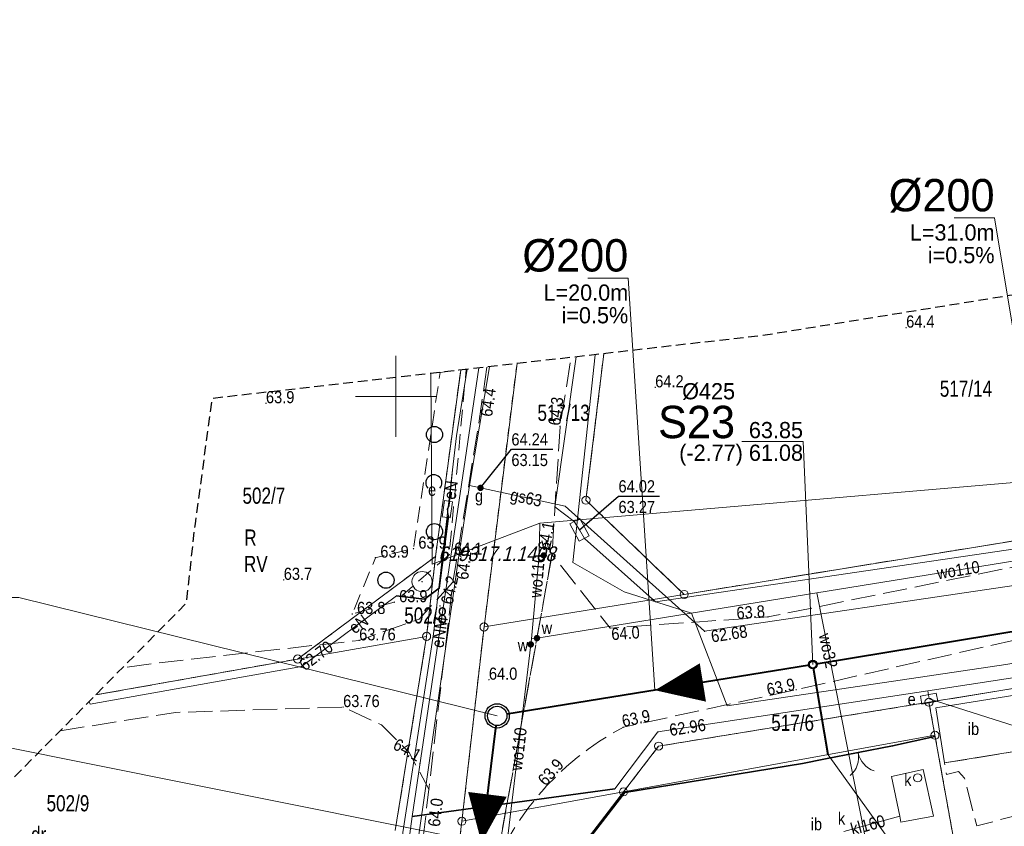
# Model space of a CAD drawing. Header units: metres. Extents: x 6473643 to 6474152, y 5887143 to 5887462.
# Tile 15 of 35: x 6473677 to 6473738, y 5887373 to 5887423. Entities that reach past the tile are written whole.
import ezdxf
from ezdxf.enums import TextEntityAlignment as Align

# ---------------------------------------------------------------- set-up
doc = ezdxf.new("R2010")
doc.units = ezdxf.units.M
doc.header["$MEASUREMENT"] = 0
for name, pattern in [('0.5_0.5', [1, 0.5, -0.5]), ('1.0_0.5', [1.5, 1, -0.5]), ('1.5_0.5', [2, 1.5, -0.5]), ('2', [0.9, 0.6, -0.3]), ('219-500', [0]), ('otob_500', [0])]:
    doc.linetypes.add(name, pattern=pattern)
doc.layers.get('0').update_dxf_attribs({"color": 2, "linetype": 'CONTINUOUS', "lineweight": 5})
for name, color, linetype in [('121-Punkt osnowy szczegółowej', 7, 'CONTINUOUS'), ('121-Punkt osnowy szczegółowej-Atr103', 7, 'CONTINUOUS'), ('202-punkt graniczny', 7, 'CONTINUOUS'), ('203-punkt graniczny', 7, 'CONTINUOUS'), ('209-oznaczenie konturu klasyfikacyjnego', 7, 'CONTINUOUS'), ('210-oznaczenie konturu użytku gruntowego', 7, 'CONTINUOUS'), ('211-numer działki ewidencyjnej', 7, 'CONTINUOUS'), ('217-kontur klasyfikacyjny', 7, 'CONTINUOUS'), ('218-kontur użytku gruntowego', 7, 'CONTINUOUS'), ('219-działka ewidencyjna', 7, 'CONTINUOUS'), ('brama', 7, 'CONTINUOUS'), ('inna budowla', 7, 'CONTINUOUS'), ('inna budowla-Atr17', 7, 'CONTINUOUS'), ('jezdnia', 7, 'CONTINUOUS'), ('komora podziemna', 7, 'CONTINUOUS'), ('obszar utwardzony', 7, 'CONTINUOUS'), ('obudowa ochronna przewodu', 7, 'CONTINUOUS'), ('ogrodzenie trwałe', 7, 'CONTINUOUS'), ('pikieta naturalna', 7, 'CONTINUOUS'), ('pikieta naturalna-Atr2', 7, 'CONTINUOUS'), ('pikieta sztuczna', 7, 'CONTINUOUS'), ('pikieta sztuczna-Atr2', 7, 'CONTINUOUS'), ('przewód elektroenergetyczny podziemny', 7, 'CONTINUOUS'), ('przewód elektroenergetyczny podziemny-Atr1', 7, 'CONTINUOUS'), ('przewód gazowy', 7, 'CONTINUOUS'), ('przewód gazowy-Atr1', 7, 'CONTINUOUS'), ('przewód kanalizacyjny', 7, 'CONTINUOUS'), ('przewód kanalizacyjny-Atr1', 7, 'CONTINUOUS'), ('przewód telekomunikacyjny podziemny', 7, 'CONTINUOUS'), ('przewód wodociągowy', 7, 'CONTINUOUS'), ('przewód wodociągowy-Atr1', 7, 'CONTINUOUS'), ('rzedna', 7, 'CONTINUOUS'), ('rzedna-Atr2', 7, 'CONTINUOUS'), ('rzedna-Atr3', 7, 'CONTINUOUS'), ('SJ_16_Liczby', 7, 'CONTINUOUS'), ('SJ_27_Wymiary', 7, 'CONTINUOUS'), ('SJ_5_Węzły_1', 7, 'CONTINUOUS'), ('studnia kanalizacyjna-Atr17', 7, 'CONTINUOUS'), ('szafa elektroenergetyczna lub kontener', 7, 'CONTINUOUS'), ('szafa elektroenergetyczna lub kontener-Atr17', 7, 'CONTINUOUS'), ('Wstawianie ramki sekcyjnej z opisem', 7, 'CONTINUOUS'), ('właz do komory lub kanału - okrągły', 7, 'CONTINUOUS'), ('właz do komory lub kanału - okrągły-Atr17', 7, 'CONTINUOUS'), ('zadrzewienie  zakrzewienie', 7, 'CONTINUOUS'), ('Zakres', 7, 'CONTINUOUS'), ('zasuwa lub zawór', 7, 'CONTINUOUS'), ('zasuwa lub zawór-Atr17', 7, 'CONTINUOUS')]:
    doc.layers.add(name, color=color, linetype=linetype)
for name, color, linetype, lineweight in [('SJ_19_Opis_Pz_1', 7, 'CONTINUOUS', 20), ('SJ_26_Teksty', 7, 'CONTINUOUS', 20), ('SJ_28_Linie_odn', 7, 'CONTINUOUS', 20), ('SJ_8_KS_GRAWITA_1', 34, 'CONTINUOUS', 40), ('SJ_8_KS_PRZYŁĄCZA', 40, 'CONTINUOUS', 40)]:
    doc.layers.add(name, color=color, linetype=linetype, lineweight=lineweight)
doc.styles.add('OPISOWY', font='GOTHIC.TTF')
doc.styles.get("Standard").update_dxf_attribs({"font": 'Working1250', "width": 0.75})
doc.linetypes.add('902-500', pattern='A,3.75,0,[1,ksztalty.shx,S=0.5,R=0,X=0,Y=0],3.75', length=7.5)

# ---------------------------------------------------------------- blocks, each defined once
blk = doc.blocks.new('202')
at = {"color": 0, "linetype": 'Continuous', "lineweight": 0}
blk.add_circle((0, 0), 0.25, dxfattribs=at)
blk = doc.blocks.new('203')
at = {"linetype": 'Continuous', "lineweight": 0}
h = blk.add_hatch(color=0, dxfattribs=at)
edge = h.paths.add_edge_path()
edge.add_arc((0, 0), 0.045, 0, 360)
blk = doc.blocks.new('US25')
at = {"linetype": 'Continuous', "lineweight": 0}
h = blk.add_hatch(color=0, dxfattribs=at)
edge = h.paths.add_edge_path()
edge.add_arc((0, 0), 0.2, 0, 360)
blk = doc.blocks.new('PW01')
at = {"linetype": 'Continuous', "lineweight": 13}
h = blk.add_hatch(color=0, dxfattribs=at)
edge = h.paths.add_edge_path()
edge.add_arc((0, 0), 0.045, 0, 360)
blk = doc.blocks.new('US22')
at = {"color": 0, "linetype": 'Continuous', "lineweight": 13}
blk.add_circle((0, 0), 0.25, dxfattribs=at)
blk = doc.blocks.new('OK02')
at = {"color": 0, "linetype": 'Continuous', "lineweight": 0}
for centre, start, end in [((-1.5, 0), 0, 60), ((1.5, 0), 120, 180)]:
    blk.add_arc(centre, 1.5, start, end, dxfattribs=at)
blk = doc.blocks.new('US18')
at = {"color": 0, "linetype": 'Continuous', "lineweight": 13}
for p, q in [((-0.5, -0.25), (-0.5, 0.25)), ((-0.5, 0.25), (0.5, 0.25)), ((0.5, -0.25), (0.5, 0.25)), ((-0.5, -0.25), (0.5, -0.25))]:
    blk.add_line(p, q, dxfattribs=at)
blk = doc.blocks.new('OTZK1')
at = {"color": 0, "linetype": 'Continuous'}
blk.add_circle((0, 0), 0.5, dxfattribs=at)
blk = doc.blocks.new('OTZK2')
at = {"color": 0, "linetype": 'Continuous'}
blk.add_arc((0, 0), 0.5, 318.85, 221.162, dxfattribs=at)
blk = doc.blocks.new('121')
at = {"linetype": 'Continuous', "lineweight": 13}
h = blk.add_hatch(color=0, dxfattribs=at)
edge = h.paths.add_edge_path()
edge.add_arc((0, 0), 0.045, 0, 360)
at = {"color": 0, "linetype": 'Continuous', "lineweight": 13}
blk.add_circle((0, 0), 0.625, dxfattribs=at)

msp = doc.modelspace()

# ---------------------------------------------------------------- linework, layer by layer
at = {"layer": '217-kontur klasyfikacyjny', "color": 3, "linetype": '1.5_0.5', "lineweight": 18, "flags": 128}
for points in [[(6473712.853, 5887402.64), (6473711.75, 5887393.59)], [(6473702.45, 5887390.12), (6473704.007, 5887401.628)], [(6473717.82, 5887387.77), (6473798.52, 5887400.87)], [(6473711.75, 5887393.59), (6473717.82, 5887387.77)], [(6473693.93, 5887383.78), (6473702.45, 5887390.12)], [(6473681.44, 5887381.562), (6473693.93, 5887383.78)]]:
    msp.add_lwpolyline(points, dxfattribs=at)
at = {"layer": '218-kontur użytku gruntowego', "color": 3, "linetype": '0.5_0.5', "lineweight": 18, "flags": 128}
for points in [[(6473711.75, 5887393.59), (6473712.853, 5887402.64)], [(6473712.853, 5887402.64), (6473711.75, 5887393.59)], [(6473704.007, 5887401.628), (6473702.45, 5887390.12)], [(6473702.45, 5887390.12), (6473704.007, 5887401.628)], [(6473707.487, 5887402.027), (6473705.45, 5887385.76)], [(6473705.45, 5887385.76), (6473707.487, 5887402.027)], [(6473798.52, 5887400.87), (6473717.82, 5887387.77)], [(6473717.82, 5887387.77), (6473798.52, 5887400.87)], [(6473717.82, 5887387.77), (6473711.75, 5887393.59)], [(6473711.75, 5887393.59), (6473717.82, 5887387.77)], [(6473702.45, 5887390.12), (6473693.93, 5887383.78)], [(6473693.93, 5887383.78), (6473702.45, 5887390.12)], [(6473702.45, 5887390.12), (6473701.9, 5887385.18)], [(6473701.9, 5887385.18), (6473702.45, 5887390.12)], [(6473705.45, 5887385.76), (6473704.08, 5887373.76)], [(6473704.08, 5887373.76), (6473705.45, 5887385.76)], [(6473762.56, 5887385.91), (6473732.95, 5887381.11)], [(6473732.95, 5887381.11), (6473762.56, 5887385.91)], [(6473701.9, 5887385.18), (6473699.96, 5887373.19)], [(6473699.96, 5887373.19), (6473701.9, 5887385.18)], [(6473693.93, 5887383.78), (6473681.44, 5887381.562)], [(6473681.44, 5887381.562), (6473693.93, 5887383.78)], [(6473732.95, 5887381.11), (6473716.24, 5887378.4)], [(6473716.24, 5887378.4), (6473732.95, 5887381.11)], [(6473732.95, 5887381.11), (6473733.32, 5887379.07)], [(6473733.32, 5887379.07), (6473732.95, 5887381.11)], [(6473733.32, 5887379.07), (6473735.611, 5887366.342)], [(6473735.611, 5887366.342), (6473733.32, 5887379.07)], [(6473716.24, 5887378.4), (6473714.07, 5887375.57)], [(6473714.07, 5887375.57), (6473716.24, 5887378.4)], [(6473714.07, 5887375.57), (6473708.71, 5887368.59)], [(6473708.71, 5887368.59), (6473714.07, 5887375.57)], [(6473704.08, 5887373.76), (6473701.43, 5887351.82)], [(6473701.43, 5887351.82), (6473704.08, 5887373.76)]]:
    msp.add_lwpolyline(points, dxfattribs=at)
at = {"layer": '219-działka ewidencyjna', "color": 7, "linetype": '219-500', "lineweight": 18, "flags": 128}
for points in [[(6473712.853, 5887402.64), (6473711.75, 5887393.59)], [(6473702.45, 5887390.12), (6473704.007, 5887401.628)], [(6473707.487, 5887402.027), (6473705.45, 5887385.76)], [(6473717.82, 5887387.77), (6473798.52, 5887400.87)], [(6473717.82, 5887387.77), (6473711.75, 5887393.59)], [(6473693.93, 5887383.78), (6473702.45, 5887390.12)], [(6473701.9, 5887385.18), (6473702.45, 5887390.12)], [(6473717.82, 5887387.77), (6473705.45, 5887385.76)], [(6473705.45, 5887385.76), (6473704.08, 5887373.76)], [(6473732.95, 5887381.11), (6473762.56, 5887385.91)], [(6473701.9, 5887385.18), (6473693.93, 5887383.78)], [(6473699.96, 5887373.19), (6473701.9, 5887385.18)], [(6473681.44, 5887381.562), (6473693.93, 5887383.78)], [(6473732.95, 5887381.11), (6473716.24, 5887378.4)], [(6473733.32, 5887379.07), (6473732.95, 5887381.11)], [(6473733.32, 5887379.07), (6473714.07, 5887375.57)], [(6473735.611, 5887366.342), (6473733.32, 5887379.07)], [(6473714.07, 5887375.57), (6473716.24, 5887378.4)], [(6473704.08, 5887373.76), (6473714.07, 5887375.57)], [(6473714.07, 5887375.57), (6473708.71, 5887368.59)], [(6473701.43, 5887351.82), (6473704.08, 5887373.76)]]:
    msp.add_lwpolyline(points, dxfattribs=at)
at = {"layer": 'brama', "color": 7, "linetype": 'otob_500', "lineweight": 18, "flags": 128}
msp.add_lwpolyline([(6473730.7, 5887378.41), (6473726.45, 5887377.59)], dxfattribs=at)
at = {"layer": 'inna budowla', "color": 7, "linetype": 'Continuous', "lineweight": 18, "flags": 128}
msp.add_lwpolyline([(6473733.38, 5887380.76), (6473733.92, 5887377.36), (6473738.86, 5887378.17), (6473738.39, 5887381.57)], close=True, dxfattribs=at)
at = {"layer": 'jezdnia', "color": 7, "linetype": '1.5_0.5', "lineweight": 18, "flags": 128}
for points in [[(6473946.41, 5887443.43), (6473948.88, 5887441.07), (6473950.32, 5887438.49), (6473950.84, 5887435.37), (6473950.38, 5887432.11), (6473949.37, 5887429.15), (6473947.98, 5887426.49), (6473946.11, 5887424.13), (6473943.84, 5887422.37), (6473940.76, 5887420.96), (6473916.82, 5887417.41), (6473895.04, 5887414.43), (6473867, 5887409.72), (6473833.05, 5887403.88), (6473805.95, 5887400.1), (6473787.34, 5887397.69), (6473759.2, 5887392.55), (6473739.04, 5887389.64), (6473723, 5887386.38), (6473713.25, 5887385.69), (6473709.65, 5887390.23), (6473706.27, 5887371.52), (6473706.82, 5887372.47), (6473707.25, 5887373.21), (6473707.72, 5887373.93), (6473708.22, 5887374.62), (6473708.75, 5887375.29), (6473709.16, 5887375.76), (6473709.32, 5887375.94), (6473709.92, 5887376.55), (6473710.55, 5887377.14), (6473711.2, 5887377.69), (6473711.88, 5887378.21), (6473712.58, 5887378.7), (6473713.31, 5887379.15), (6473714.06, 5887379.57), (6473724.74, 5887381.88), (6473740.03, 5887385.36), (6473759.56, 5887388.43), (6473787.79, 5887393.03), (6473807.9, 5887395.58), (6473834.09, 5887400.02), (6473867.44, 5887405.76), (6473877.56, 5887406.9), (6473895.49, 5887410.16), (6473917.33, 5887413.45), (6473945.64, 5887418.6), (6473948.37, 5887421.24), (6473950.39, 5887424.29), (6473952.48, 5887427.88), (6473953.76, 5887431.21), (6473954.1, 5887434.77), (6473953.31, 5887438.8), (6473951.8, 5887441.96), (6473950.44, 5887443.886)], [(6473701.75, 5887307.93), (6473702.65, 5887318.66), (6473704.66, 5887318.69), (6473704.86, 5887323.42), (6473703.11, 5887325.07), (6473702.73, 5887337.25), (6473702.85, 5887342.91), (6473704.94, 5887360.45), (6473706.27, 5887371.52), (6473709.65, 5887390.23), (6473710.15, 5887398.15), (6473710.829, 5887402.409)], [(6473705.628, 5887401.814), (6473705.19, 5887398.78), (6473703.53, 5887388.52), (6473702.04, 5887375.75), (6473700.3, 5887360.92), (6473698.07, 5887343.62), (6473697.48, 5887337.2), (6473696.79, 5887324.84), (6473696.5, 5887318.02), (6473693.41, 5887315.22), (6473689.01, 5887313.7), (6473689.85, 5887308.34), (6473692.91, 5887308.83), (6473695.27, 5887308.38), (6473696.27, 5887308.7), (6473696.77, 5887308.02), (6473696.58, 5887306.42), (6473701.75, 5887307.93)], [(6473679.249, 5887379.348), (6473686.38, 5887380.48), (6473696.74, 5887380.81), (6473699.12, 5887379.71), (6473700.83, 5887378), (6473702.04, 5887375.75), (6473703.53, 5887388.52), (6473701.43, 5887386.24), (6473697.73, 5887384.93), (6473685.17, 5887383.53), (6473683.082, 5887383.221)]]:
    msp.add_lwpolyline(points, dxfattribs=at)
at = {"layer": 'komora podziemna', "color": 30, "linetype": 'Continuous', "lineweight": 18, "flags": 128}
msp.add_lwpolyline([(6473711.37, 5887392.45), (6473711.94, 5887391.38), (6473711.33, 5887391.05), (6473710.76, 5887392.12)], close=True, dxfattribs=at)
at = {"layer": 'komora podziemna', "color": 34, "linetype": 'Continuous', "lineweight": 18, "flags": 128}
msp.add_lwpolyline([(6473731.21, 5887373.7), (6473731.14, 5887374.07), (6473730.64, 5887376.53), (6473732.59, 5887376.95), (6473733.24, 5887374.07)], close=True, dxfattribs=at)
at = {"layer": 'obszar utwardzony', "color": 7, "linetype": '1.5_0.5', "lineweight": 18, "flags": 128}
msp.add_lwpolyline([(6473752.77, 5887377.21), (6473753.41, 5887378.01), (6473753.48, 5887379.17), (6473752.34, 5887380.18), (6473751.22, 5887380.44), (6473749.31, 5887379.99), (6473747.55, 5887379.84), (6473746.96, 5887379.96), (6473746.2, 5887380.45), (6473744.07, 5887381.37), (6473743.69, 5887381.75), (6473743.54, 5887382.49), (6473738.39, 5887381.57), (6473738.86, 5887378.17), (6473733.92, 5887377.36), (6473734.04, 5887376.64), (6473734.78, 5887376.84), (6473735.14, 5887376.42), (6473735.9, 5887373.47), (6473741.34, 5887374.9), (6473741.5, 5887374.04), (6473743.85, 5887374.45), (6473743.85, 5887375.48), (6473744.22, 5887375.81), (6473747.49, 5887376.35)], close=True, dxfattribs=at)
at = {"layer": 'obudowa ochronna przewodu', "color": 7, "linetype": 'Continuous', "lineweight": 35, "flags": 128}
for points in [[(6473700.03, 5887387.69), (6473701.76, 5887387.48), (6473702.68, 5887388.15), (6473703.26, 5887392.62)], [(6473701.01, 5887374.05), (6473713.54, 5887375.77)]]:
    msp.add_lwpolyline(points, dxfattribs=at)
at = {"layer": 'ogrodzenie trwałe', "color": 7, "linetype": '902-500', "lineweight": 35, "flags": 128}
msp.add_lwpolyline([(6473733.32, 5887379), (6473730.7, 5887378.41), (6473726.45, 5887377.59), (6473725.13, 5887377.33), (6473714.15, 5887375.53), (6473708.76, 5887368.55), (6473706.58, 5887352.79)], dxfattribs=at)
at = {"layer": 'przewód elektroenergetyczny podziemny', "color": 1, "linetype": 'Continuous', "lineweight": 18, "flags": 128}
for points in [[(6473701.01, 5887374.05), (6473713.54, 5887375.77), (6473716.2, 5887379.28), (6473732.87, 5887381.82), (6473762.06, 5887386.28), (6473820.7, 5887396.46), (6473850.64, 5887401.25), (6473877.04, 5887405.47)], [(6473696.77, 5887332.23), (6473698.1, 5887353.98), (6473700.44, 5887373.06), (6473702.32, 5887385.33), (6473703.5, 5887395.46), (6473703.74, 5887397.57), (6473704.416, 5887401.675)], [(6473701.01, 5887374.05), (6473705.129, 5887401.757)], [(6473681.046, 5887381.163), (6473681.1, 5887381), (6473694.16, 5887383.31), (6473700.03, 5887387.69), (6473701.76, 5887387.48), (6473702.68, 5887388.15), (6473703.26, 5887392.62), (6473703.18, 5887393.03), (6473703.3, 5887393.24), (6473703.5, 5887395.46)], [(6473732.96, 5887381.33), (6473732.87, 5887381.82)], [(6473732.96, 5887381.33), (6473748.07, 5887376.52)], [(6473692.37, 5887232.09), (6473693.81, 5887257.87), (6473695.18, 5887289.67), (6473696.77, 5887332.23), (6473699.89, 5887365.8), (6473701.01, 5887374.05)]]:
    msp.add_lwpolyline(points, dxfattribs=at)
at = {"layer": 'przewód gazowy', "color": 40, "linetype": 'Continuous', "lineweight": 18, "flags": 128}
for points in [[(6473950.89, 5887422.97), (6473950.22, 5887422.85), (6473938.97, 5887420.99), (6473930.84, 5887419.66), (6473911.64, 5887416.52), (6473892.43, 5887413.42), (6473873.1, 5887410.23), (6473853.88, 5887407.15), (6473834.61, 5887404.06), (6473815.42, 5887401.1), (6473796.19, 5887398), (6473776.9, 5887394.88), (6473757.78, 5887391.6), (6473738.35, 5887388.34), (6473719.08, 5887385.49), (6473710.46, 5887393.23), (6473705.23, 5887394.35), (6473704.56, 5887394.49)], [(6473705.787, 5887401.832), (6473704.56, 5887394.49)], [(6473698.16, 5887306.12), (6473698.15, 5887308.87), (6473697.33, 5887309.99), (6473697.76, 5887322.83), (6473698.15, 5887337.49), (6473698.93, 5887352.76), (6473700.28, 5887363.03), (6473701.17, 5887371.18), (6473703.87, 5887390), (6473704.56, 5887394.49)]]:
    msp.add_lwpolyline(points, dxfattribs=at)
at = {"layer": 'przewód kanalizacyjny', "color": 34, "linetype": 'Continuous', "lineweight": 18, "flags": 128}
msp.add_lwpolyline([(6473731.14, 5887374.07), (6473727.69, 5887373.13)], dxfattribs=at)
at = {"layer": 'przewód telekomunikacyjny podziemny', "color": 30, "linetype": 'Continuous', "lineweight": 18, "flags": 128}
for points in [[(6473711.35, 5887391.75), (6473711.65, 5887391.23), (6473716.05, 5887387.31), (6473742.33, 5887391.18), (6473767.21, 5887395.21), (6473798.25, 5887400.33), (6473821.92, 5887404.24), (6473858.91, 5887410.53), (6473889.06, 5887414.87), (6473889.67, 5887414.94)], [(6473711.137, 5887402.444), (6473709.83, 5887393.18), (6473711.02, 5887392.27), (6473711.35, 5887391.75)], [(6473842.34, 5887392.71), (6473841.23, 5887399.5), (6473821.09, 5887396.54), (6473804.78, 5887393.93), (6473796.49, 5887393.02), (6473791.41, 5887392.23), (6473776.92, 5887390.1), (6473737.71, 5887383.45), (6473720.48, 5887380.89), (6473718.28, 5887386.62), (6473714.12, 5887387.93), (6473710.93, 5887389.74), (6473712.312, 5887402.578)]]:
    msp.add_lwpolyline(points, dxfattribs=at)
at = {"layer": 'przewód wodociągowy', "color": 5, "linetype": 'Continuous', "lineweight": 18, "flags": 128}
for points in [[(6473708.9, 5887392.18), (6473749.25, 5887395.63), (6473764.89, 5887398.29), (6473787.37, 5887402.02), (6473819.75, 5887407.96), (6473863.45, 5887416.67), (6473889.72, 5887422.54), (6473934.62, 5887430.32), (6473945.42, 5887435.13)], [(6473884.04, 5887413.34), (6473883.62, 5887413.3), (6473858.77, 5887409.86), (6473837.49, 5887406.26), (6473813.5, 5887402.14), (6473811.1, 5887401.73), (6473779.29, 5887396.58), (6473749.86, 5887391.72), (6473726.01, 5887387.87), (6473708.72, 5887385.07), (6473708.38, 5887385.02)], [(6473708.9, 5887392.18), (6473702.24, 5887389.63), (6473702.151, 5887401.416)], [(6473708.38, 5887385.02), (6473708.85, 5887390.19), (6473708.9, 5887392.18)], [(6473709.14, 5887390.18), (6473708.85, 5887390.19)], [(6473728.49, 5887370.76), (6473729.37, 5887370.91), (6473726.01, 5887387.87)], [(6473708.38, 5887385.02), (6473708.34, 5887384.68), (6473705.55, 5887361.32)]]:
    msp.add_lwpolyline(points, dxfattribs=at)
at = {"layer": 'rzedna-Atr2', "color": 7, "flags": 128}
for points in [[(6473705.23, 5887394.35), (6473707.14, 5887396.74), (6473709.709, 5887396.74)], [(6473711.35, 5887391.75), (6473713.76, 5887393.84), (6473716.292, 5887393.84)]]:
    msp.add_lwpolyline(points, dxfattribs=at)
at = {"layer": 'SJ_26_Teksty'}
for p, q in [((6473737.004, 5887411.031), (6473734.504, 5887411.031)), ((6473741.152, 5887385.959), (6473737.004, 5887411.031)), ((6473714.363, 5887407.315), (6473711.863, 5887407.315)), ((6473716.015, 5887381.85), (6473714.363, 5887407.315)), ((6473705.288, 5887372.441), (6473671.714, 5887379.187))]:
    msp.add_line(p, q, dxfattribs=at)
at = {"layer": 'SJ_28_Linie_odn'}
for points in [[(6473725.768, 5887383.434), (6473725.166, 5887397.221), (6473721.386, 5887397.221)], [(6473706.262, 5887380.267), (6473676.704, 5887387.582), (6473672.924, 5887387.582)], [(6473726.721, 5887377.867), (6473740.026, 5887359.351), (6473743.806, 5887359.351)]]:
    msp.add_lwpolyline(points, dxfattribs=at)
at = {"layer": 'SJ_5_Węzły_1'}
for centre, radius in [((6473725.768, 5887383.434), 0.266), ((6473725.768, 5887383.434), 0.212), ((6473706.262, 5887380.267), 0.75), ((6473706.262, 5887380.267), 0.6)]:
    msp.add_circle(centre, radius, dxfattribs=at)
at = {"layer": 'SJ_8_KS_GRAWITA_1'}
for p, q in [((6473756.326, 5887388.45), (6473725.978, 5887383.468)), ((6473725.558, 5887383.4), (6473706.854, 5887380.363)), ((6473706.188, 5887379.672), (6473704.341, 5887364.826))]:
    msp.add_line(p, q, dxfattribs=at)
for points in [[(6473716.015, 5887381.85, 0, 2.4, 0), (6473718.976, 5887382.331, 0, 2.4, 0)], [(6473705.288, 5887372.441, 0, 2.4, 0), (6473705.659, 5887375.418, 0, 2.4, 0)]]:
    msp.add_lwpolyline(points, format="xyseb", dxfattribs=at)
at = {"layer": 'SJ_8_KS_PRZYŁĄCZA'}
msp.add_line((6473726.721, 5887377.867), (6473725.804, 5887383.224), dxfattribs=at)
at = {"layer": 'Wstawianie ramki sekcyjnej z opisem', "color": 7, "linetype": 'Continuous', "lineweight": 13, "flags": 128}
for points in [[(6473700, 5887397.5), (6473700, 5887402.5)], [(6473697.5, 5887400), (6473702.5, 5887400)]]:
    msp.add_lwpolyline(points, dxfattribs=at)
at = {"layer": 'zadrzewienie  zakrzewienie', "color": 7, "linetype": '1.0_0.5', "lineweight": 18, "flags": 128}
msp.add_lwpolyline([(6473703.3, 5887390.22), (6473699.9, 5887387.29), (6473697.3, 5887386.56), (6473698.74, 5887390.04), (6473701.09, 5887390.6), (6473702.74, 5887401.48), (6473704.34, 5887401.67)], close=True, dxfattribs=at)
at = {"layer": 'Zakres', "color": 5, "linetype": '2', "lineweight": 25, "flags": 128}
msp.add_lwpolyline([(6473676.81, 5887213.41), (6473667.74, 5887202.78), (6473659.01, 5887210.45), (6473646.22, 5887197.22), (6473711.04, 5887142.9), (6473724.09, 5887158.77), (6473713.27, 5887167.89), (6473715.19, 5887174.47), (6473715.74, 5887184.78), (6473715.02, 5887190.22), (6473713.69, 5887194.31), (6473713.69, 5887194.33), (6473711.51, 5887200.99), (6473711.05, 5887203.97), (6473710.6, 5887215.32), (6473712.4, 5887257.5), (6473712.5, 5887259.36), (6473715.25, 5887262.64), (6473716.97, 5887268.72), (6473717.54, 5887277.85), (6473718.7, 5887278.96), (6473734.03, 5887282.03), (6473761.49, 5887287.53), (6473786, 5887292.44), (6473816.32, 5887298.52), (6473820.72, 5887299.06), (6473856.75, 5887303.47), (6473865.02, 5887304.48), (6473879.04, 5887305.39), (6473905.86, 5887307.1), (6473929.16, 5887308.6), (6473952.76, 5887310.13), (6474012.11, 5887313.94), (6474012.19, 5887313.95), (6474034, 5887315.47), (6474034.15, 5887315.48), (6474067.2, 5887318.1), (6474070.83, 5887312.27), (6474109.78, 5887315.84), (6474119.74, 5887323.71), (6474125.77, 5887325.76), (6474130.41, 5887330.13), (6474132.82, 5887336.03), (6474132.55, 5887342.4), (6474129.75, 5887353.12), (6474127.58, 5887357.86), (6474123.91, 5887361.57), (6474119.19, 5887363.8), (6474113.99, 5887364.28), (6474112.58, 5887364.16), (6474098.55, 5887363.03), (6474089.61, 5887362.31), (6474048.91, 5887359.22), (6474048.87, 5887359.21), (6474015.96, 5887356.62), (6474003.54, 5887355.64), (6473983.11, 5887354.1), (6473951.21, 5887351.69), (6473913.79, 5887348.86), (6473912.21, 5887362.74), (6473912.21, 5887362.79), (6473909.47, 5887386.25), (6473908.51, 5887394.39), (6473921.49, 5887396.5), (6473947.61, 5887400.73), (6473971.66, 5887401.95), (6473989.34, 5887403.75), (6473994.99, 5887406.17), (6473999.9, 5887409.71), (6474003.01, 5887414.9), (6474003.81, 5887420.89), (6474002.18, 5887426.72), (6473998.38, 5887431.43), (6473993.03, 5887434.25), (6473960.42, 5887443.72), (6473954.98, 5887444.27), (6473941.62, 5887443.14), (6473941.16, 5887443.09), (6473938.74, 5887442.81), (6473932.71, 5887440.75), (6473928.97, 5887437.22), (6473827.76, 5887420.81), (6473827.74, 5887420.8), (6473818.01, 5887419.22), (6473821.59, 5887430.98), (6473827.8, 5887454.06), (6473804.74, 5887461.63), (6473793.55, 5887426.22), (6473796.12, 5887415.68), (6473722.82, 5887403.78), (6473688.63, 5887399.87), (6473687.59, 5887392.13), (6473687.54, 5887391.78), (6473687.03, 5887387.21), (6473674.53, 5887374.58), (6473675.94, 5887343.54), (6473681.38, 5887331.77), (6473680.33, 5887310.02), (6473679.31, 5887290.85), (6473677.82, 5887267.61), (6473677.79, 5887266.94), (6473677.55, 5887254.53), (6473677.46, 5887250.52), (6473677.46, 5887250.48), (6473677.12, 5887232.81), (6473677.12, 5887232.77), (6473676.91, 5887220.36), (6473676.91, 5887220.34), (6473676.81, 5887213.91)], close=True, dxfattribs=at)

# ---------------------------------------------------------------- block references
at = {"layer": '121-Punkt osnowy szczegółowej', "color": 7, "linetype": 'Continuous', "lineweight": 18}
msp.add_blockref('121', (6473701.62, 5887388.56), dxfattribs=at)
at = {"layer": '202-punkt graniczny', "color": 7, "linetype": 'Continuous', "lineweight": 18}
for p in [(6473711.75, 5887393.59), (6473717.82, 5887387.77), (6473705.45, 5887385.76), (6473701.9, 5887385.18), (6473693.93, 5887383.78), (6473732.95, 5887381.11), (6473733.32, 5887379.07), (6473716.24, 5887378.4), (6473714.07, 5887375.57), (6473704.08, 5887373.76)]:
    msp.add_blockref('202', p, dxfattribs=at)
at = {"layer": '203-punkt graniczny', "color": 7, "linetype": 'Continuous', "lineweight": 18}
msp.add_blockref('203', (6473702.45, 5887390.12), dxfattribs=at)
at = {"layer": 'brama', "color": 7, "linetype": 'Continuous', "lineweight": 18, "rotation": 190.9209999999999}
msp.add_blockref('OK02', (6473728.575, 5887378), dxfattribs=at)
at = {"layer": 'pikieta naturalna', "color": 7, "linetype": 'Continuous', "lineweight": 13}
for p in [(6473731.54, 5887404.25), (6473716.03, 5887400.56), (6473691.97, 5887399.58), (6473705.19, 5887398.78), (6473710.15, 5887398.15), (6473701.09, 5887390.6), (6473698.74, 5887390.04), (6473703.3, 5887390.22), (6473709.65, 5887390.23), (6473709.65, 5887390.23), (6473693.07, 5887388.67), (6473703.53, 5887388.52), (6473703.53, 5887388.52), (6473699.9, 5887387.29), (6473702.73, 5887387.06), (6473697.3, 5887386.56), (6473723, 5887386.38), (6473713.25, 5887385.69), (6473705.75, 5887382.5), (6473724.74, 5887381.88), (6473714.06, 5887379.57), (6473701.49, 5887377.33), (6473702.04, 5887375.75), (6473702.04, 5887375.75), (6473709.16, 5887375.76)]:
    msp.add_blockref('PW01', p, dxfattribs=at)
at = {"layer": 'pikieta sztuczna', "color": 7, "linetype": 'Continuous', "lineweight": 13}
for p in [(6473697.73, 5887384.93), (6473696.74, 5887380.81)]:
    msp.add_blockref('PW01', p, dxfattribs=at)
at = {"layer": 'rzedna', "color": 7, "linetype": 'Continuous', "lineweight": 18}
for p in [(6473705.23, 5887394.35), (6473711.35, 5887391.75), (6473719.08, 5887385.49), (6473694.16, 5887383.31), (6473716.2, 5887379.28)]:
    msp.add_blockref('PW01', p, dxfattribs=at)
at = {"layer": 'szafa elektroenergetyczna lub kontener', "color": 1, "linetype": 'Continuous', "lineweight": 18}
for p, rotation in [((6473703.18, 5887393.03), 81.595), ((6473732.96, 5887381.33), 10.713)]:
    msp.add_blockref('US18', p, dxfattribs=dict(at, rotation=rotation))
at = {"layer": 'właz do komory lub kanału - okrągły', "color": 7, "linetype": 'Continuous', "lineweight": 18, "rotation": 15.069}
msp.add_blockref('US22', (6473732.25, 5887376.44), dxfattribs=at)
at = {"layer": 'zadrzewienie  zakrzewienie', "color": 7, "linetype": 'Continuous', "lineweight": 18}
for name, p in [('OTZK1', (6473702.386, 5887397.646)), ('OTZK2', (6473702.344, 5887394.657)), ('OTZK1', (6473702.386, 5887391.646)), ('OTZK1', (6473699.386, 5887388.646))]:
    msp.add_blockref(name, p, dxfattribs=at)
at = {"layer": 'zasuwa lub zawór', "color": 40, "linetype": 'Continuous', "lineweight": 18}
msp.add_blockref('US25', (6473705.23, 5887394.35), dxfattribs=at)
at = {"layer": 'zasuwa lub zawór', "color": 5, "linetype": 'Continuous', "lineweight": 18}
for p in [(6473709.14, 5887390.18), (6473708.72, 5887385.07), (6473708.34, 5887384.68)]:
    msp.add_blockref('US25', p, dxfattribs=at)

# ---------------------------------------------------------------- texts
at = {"layer": '121-Punkt osnowy szczegółowej-Atr103', "color": 7, "oblique": 15, "width": 0.9}
msp.add_text('619317.1.1408', height=0.9, dxfattribs=at).set_placement((6473702.62, 5887389.56), align=Align.BOTTOM_LEFT)
at = {"layer": '209-oznaczenie konturu klasyfikacyjnego', "color": 3, "linetype": 'Continuous', "lineweight": 18, "width": 0.79}
msp.add_text('RV', height=1, dxfattribs=at).set_placement((6473690.61, 5887389.15))
at = {"layer": '210-oznaczenie konturu użytku gruntowego', "color": 3, "linetype": 'Continuous', "lineweight": 18, "width": 0.79}
for s, p in [('R', (6473690.63, 5887390.78)), ('dr', (6473677.45, 5887372.43))]:
    msp.add_text(s, height=1, dxfattribs=at).set_placement(p)
at = {"layer": '211-numer działki ewidencyjnej', "color": 7, "linetype": 'Continuous', "lineweight": 18, "width": 0.79}
for s, p in [('517/14', (6473733.62, 5887399.98)), ('517/13', (6473708.75, 5887398.49)), ('502/7', (6473690.52, 5887393.37)), ('502/8', (6473700.52, 5887385.97)), ('517/6', (6473723.2, 5887379.34)), ('502/9', (6473678.41, 5887374.37))]:
    msp.add_text(s, height=1, dxfattribs=at).set_placement(p)
at = {"layer": 'inna budowla-Atr17', "color": 7, "width": 0.9}
msp.add_text('ib', height=0.75, dxfattribs=at).set_placement((6473735.35, 5887379.09))
msp.add_text('ib', height=0.75, dxfattribs=at).set_placement((6473725.641, 5887372.978), align=Align.BOTTOM_LEFT)
at = {"layer": 'pikieta naturalna-Atr2', "color": 7, "width": 0.9}
for s, p in [('64.4', (6473731.54, 5887404.25)), ('64.2', (6473716.03, 5887400.56)), ('63.9', (6473691.97, 5887399.58)), ('63.9', (6473701.39, 5887390.6)), ('63.9', (6473699.04, 5887390.04)), ('64.1', (6473703.6, 5887390.22)), ('63.7', (6473693.07, 5887388.67)), ('63.9', (6473700.2, 5887387.29)), ('63.8', (6473697.6, 5887386.56)), ('64.0', (6473705.75, 5887382.5))]:
    msp.add_text(s, height=0.75, dxfattribs=at).set_placement(p)
for s, rotation, p in [('64.4', 81.676, (6473705.2, 5887398.82)), ('64.2', 78.146, (6473702.77, 5887387.26)), ('64.0', 4.048, (6473713.29, 5887385.69))]:
    msp.add_text(s, height=0.75, rotation=rotation, dxfattribs=at).set_placement(p, align=Align.TOP_LEFT)
for s, rotation, p in [('64.3', 82.869, (6473710.15, 5887398.17)), ('64.1', 79.76, (6473709.5, 5887390.46)), ('64.1', 79.76, (6473709.5, 5887390.46)), ('64.1', 83.345, (6473704.47, 5887388.65)), ('64.1', 83.345, (6473704.47, 5887388.65)), ('63.8', 4.048, (6473721.08, 5887386.24)), ('63.9', 12.205, (6473723.01, 5887381.51)), ('63.9', 12.205, (6473714.06, 5887379.57)), ('64.1', 331.732, (6473699.76, 5887378.26)), ('63.9', 48.751, (6473709.27, 5887375.89)), ('64.0', 83.308, (6473702.72, 5887373.39)), ('64.0', 83.308, (6473702.72, 5887373.39))]:
    msp.add_text(s, height=0.75, rotation=rotation, dxfattribs=at).set_placement(p)
at = {"layer": 'pikieta sztuczna-Atr2', "color": 7, "width": 0.9}
for p in [(6473697.73, 5887384.93), (6473696.74, 5887380.81)]:
    msp.add_text('63.76', height=0.75, dxfattribs=at).set_placement(p)
at = {"layer": 'przewód elektroenergetyczny podziemny-Atr1', "color": 1, "width": 0.9}
for rotation, p in [(82.769, (6473703.39, 5887394.22)), (36.726, (6473697.69, 5887385.94))]:
    msp.add_text('eN', height=0.75, rotation=rotation, dxfattribs=at).set_placement(p, align=Align.MIDDLE_CENTER)
msp.add_text('eNM', height=0.75, rotation=81.544, dxfattribs=at).set_placement((6473702.56, 5887384.49), align=Align.MIDDLE_LEFT)
at = {"layer": 'przewód gazowy-Atr1', "color": 40, "width": 0.9}
msp.add_text('gs63', height=0.75, rotation=347.913, dxfattribs=at).set_placement((6473707.1, 5887393.95), align=Align.MIDDLE_LEFT)
at = {"layer": 'przewód kanalizacyjny-Atr1', "color": 34, "width": 0.9}
msp.add_text('kl160', height=0.75, rotation=15.241, dxfattribs=at).set_placement((6473728.13, 5887373.25), align=Align.MIDDLE_LEFT)
at = {"layer": 'przewód wodociągowy-Atr1', "color": 5, "width": 0.9}
for s, rotation, p in [('wo110', 84.805, (6473708.61, 5887387.57)), ('wo110', 9.17, (6473733.45, 5887389.07)), ('wo32', 282.018, (6473726.5, 5887385.35)), ('wo110', 83.189, (6473707.41, 5887376.9))]:
    msp.add_text(s, height=0.75, rotation=rotation, dxfattribs=at).set_placement(p, align=Align.MIDDLE_LEFT)
at = {"layer": 'rzedna-Atr2', "color": 7, "width": 0.9}
for s, p in [('64.24', (6473707.14, 5887396.748)), ('64.02', (6473713.76, 5887393.848))]:
    msp.add_text(s, height=0.75, dxfattribs=at).set_placement(p, align=Align.BOTTOM_LEFT)
msp.add_text('62.68', height=0.75, rotation=8.413, dxfattribs=at).set_placement((6473719.43, 5887385.54), align=Align.TOP_LEFT)
for s, rotation, p in [('62.70', 36.726, (6473694.16, 5887383.31)), ('62.96', 8.663, (6473716.91, 5887379.39))]:
    msp.add_text(s, height=0.75, rotation=rotation, dxfattribs=at).set_placement(p, align=Align.MIDDLE_LEFT)
at = {"layer": 'rzedna-Atr3', "color": 7, "width": 0.9}
for s, p in [('63.15', (6473707.14, 5887395.473)), ('63.27', (6473713.76, 5887392.572))]:
    msp.add_text(s, height=0.75, dxfattribs=at).set_placement(p, align=Align.BOTTOM_LEFT)
at = {"layer": 'SJ_16_Liczby', "style": 'OPISOWY'}
for s, p in [('L=31.0m', (6473737.004, 5887409.631)), ('i=0.5%', (6473737.004, 5887408.231)), ('L=20.0m', (6473714.363, 5887405.915)), ('i=0.5%', (6473714.363, 5887404.515))]:
    msp.add_text(s, height=1, dxfattribs=at).set_placement(p, align=Align.RIGHT)
at = {"layer": 'SJ_19_Opis_Pz_1', "style": 'OPISOWY'}
for s, height, p in [('%%C425', 1, (6473720.966, 5887399.821)), ('S23', 2, (6473720.966, 5887397.421))]:
    msp.add_text(s, height=height, dxfattribs=at).set_placement(p, align=Align.RIGHT)
at = {"layer": 'SJ_26_Teksty', "style": 'OPISOWY'}
for s, p in [('63.85', (6473725.166, 5887397.421)), ('(-2.77) 61.08', (6473725.166, 5887396.021))]:
    msp.add_text(s, height=1, dxfattribs=at).set_placement(p, align=Align.RIGHT)
at = {"layer": 'SJ_27_Wymiary', "style": 'OPISOWY'}
for p in [(6473737.004, 5887411.431), (6473714.363, 5887407.715)]:
    msp.add_text('%%C200', height=2, dxfattribs=at).set_placement(p, align=Align.RIGHT)
at = {"layer": 'studnia kanalizacyjna-Atr17', "color": 34, "width": 0.9}
msp.add_text('k', height=0.75, dxfattribs=at).set_placement((6473727.32, 5887373.93), align=Align.MIDDLE_LEFT)
at = {"layer": 'szafa elektroenergetyczna lub kontener-Atr17', "color": 1, "width": 0.9}
for p in [(6473701.99, 5887393.86), (6473731.63, 5887380.92)]:
    msp.add_text('e', height=0.75, dxfattribs=at).set_placement(p)
at = {"layer": 'właz do komory lub kanału - okrągły-Atr17', "color": 7, "width": 0.9}
msp.add_text('k', height=0.75, dxfattribs=at).set_placement((6473731.42, 5887375.93))
at = {"layer": 'zasuwa lub zawór-Atr17', "color": 40, "width": 0.9}
msp.add_text('g', height=0.75, dxfattribs=at).set_placement((6473704.89, 5887393.49))
at = {"layer": 'zasuwa lub zawór-Atr17', "color": 5, "width": 0.9}
for p in [(6473708.99, 5887390.51), (6473709.01, 5887385.33), (6473707.53, 5887384.26)]:
    msp.add_text('w', height=0.75, dxfattribs=at).set_placement(p)

doc.saveas('drawing.dxf')
